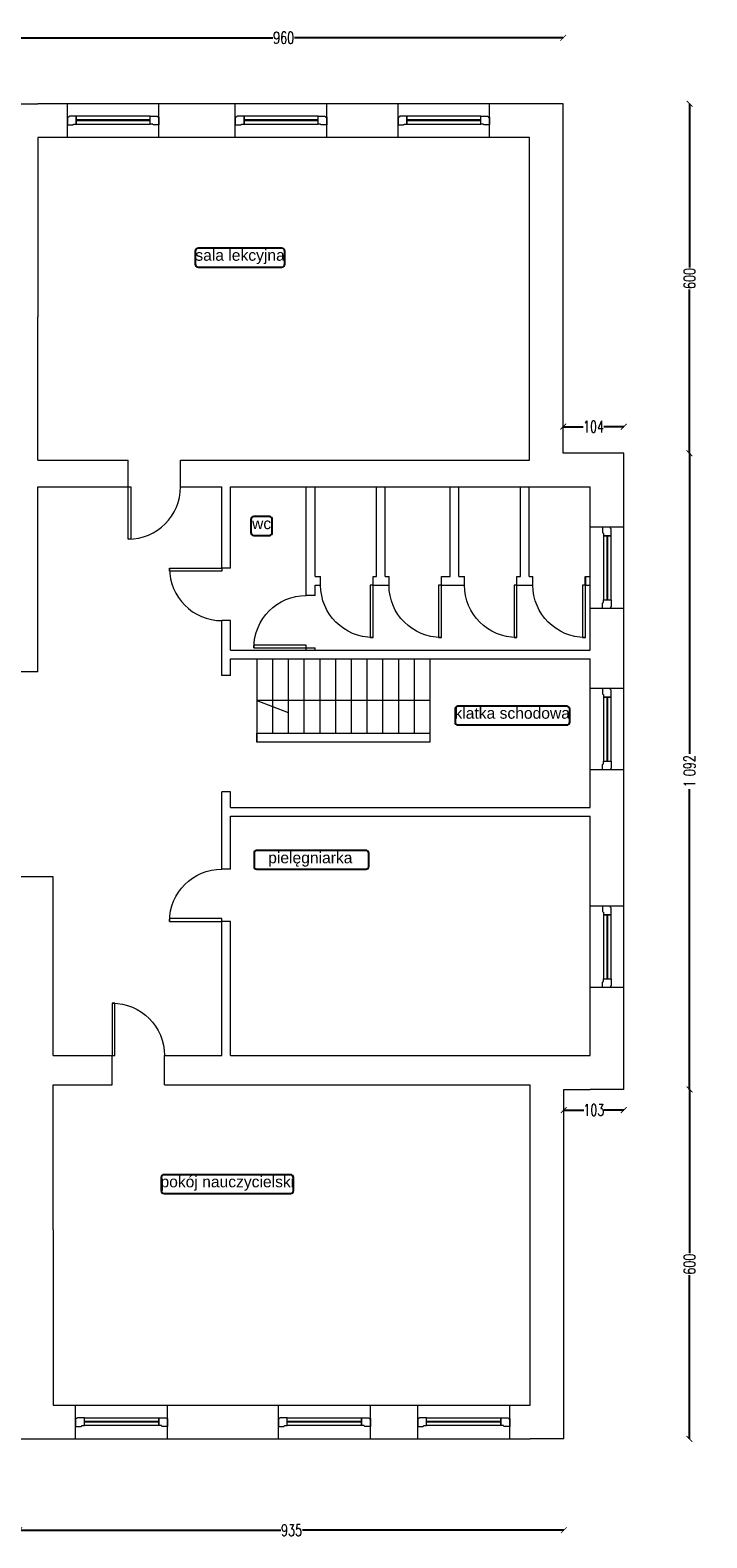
# Model space of a CAD drawing. Header units: centimetres. Extents: x -28146 to 19487, y -25160 to -2224.
# Tile 24 of 29: x 4348 to 5510, y -16206 to -13618. Entities that reach past the tile are written whole.
import ezdxf
from ezdxf.enums import TextEntityAlignment as Align

# ---------------------------------------------------------------- set-up
doc = ezdxf.new("R2010")
doc.units = ezdxf.units.CM
doc.header["$LTSCALE"] = 10
doc.linetypes.add('CONTINU', pattern=[0, 0])
for name, color, linetype, lineweight, true_color in [('IS_Okno_Drzwi', 7, 'Continuous', 9, 0x000000), ('IS_Room (Automatic)', 7, 'Continuous', 25, 0x000000), ('IS_Ściana1', 7, 'Continuous', 9, 0x000000)]:
    doc.layers.add(name, color=color, linetype=linetype, lineweight=lineweight, true_color=true_color)
doc.layers.add('Urzadzenia', color=7, linetype='CONTINU', lineweight=5)
doc.styles.add('Arial_____', font='arial.ttf')
doc.styles.add('styl1', font='simplex.shx', dxfattribs={"width": 0.7})
doc.dimstyles.new('100', dxfattribs={"dimtxt": 20, "dimasz": 10, "dimexe": 1.25, "dimexo": 0, "dimtad": 0, "dimdec": 1, "dimdsep": 46, "dimlunit": 6, "dimtxsty": 'styl1', "dimblk1": 'ARCHTICK', "dimblk2": 'ARCHTICK', "dimsah": 1, "dimcen": 5, "dimse1": 1, "dimse2": 1, "dimclrt": 256, "dimadec": 0, "dimazin": 0, "dimtfac": 1, "dimtdec": 1, "dimtmove": 0, "dimatfit": 3, "dimldrblk": 'ARCHTICK', "dimfxl": 1.25, "dimtolj": 1, "dimtzin": 0, "dimarcsym": 0})

# ---------------------------------------------------------------- blocks, each defined once
blk = doc.blocks.new('4_CoTo_OknoWScianie_1570_1910_580_150_0_15_0_0_ExportItem_1_50_0_False__87f71fa3-f148-4722-b574-2038bd8a55f3_ExportItem')
at = {"layer": 'IS_Okno_Drzwi', "lineweight": -2}
blk.add_lwpolyline([(-0.785, -0.075), (-0.69, -0.075), (-0.68, -0.065), (-0.68, -0.06), (-0.635, -0.06), (-0.635, 0.075), (-0.7525, 0.075), (-0.7625, 0.065), (-0.7625, 0.06), (-0.785, 0.06)], close=True, dxfattribs=at)
at = {"layer": 'IS_Okno_Drzwi', "lineweight": -2, "extrusion": (0, 0, -1)}
for points in [[(0.635, 0.075), (-0.635, 0.075), (-0.635, -0.06), (0.635, -0.06)], [(-0.785, -0.075), (-0.69, -0.075), (-0.68, -0.065), (-0.68, -0.06), (-0.635, -0.06), (-0.635, 0.075), (-0.7525, 0.075), (-0.7625, 0.065), (-0.7625, 0.06), (-0.785, 0.06)]]:
    blk.add_lwpolyline(points, close=True, dxfattribs=at)
at = {"layer": 'IS_Okno_Drzwi', "lineweight": -2, "extrusion": (0, 0, -1), "elevation": -0.001}
blk.add_lwpolyline([(0.635, 0.015), (-0.635, 0.015), (-0.635, 0), (0.635, 0)], close=True, dxfattribs=at)
blk = doc.blocks.new('4_CoTo_OknoWScianie_1580_1930_580_150_0_15_0_0_ExportItem_1_50_0_False__87f71fa3-f148-4722-b574-2038bd8a55f3_ExportItem')
at = {"layer": 'IS_Okno_Drzwi', "lineweight": -2}
blk.add_lwpolyline([(-0.79, -0.075), (-0.695, -0.075), (-0.685, -0.065), (-0.685, -0.06), (-0.64, -0.06), (-0.64, 0.075), (-0.7575, 0.075), (-0.7675, 0.065), (-0.7675, 0.06), (-0.79, 0.06)], close=True, dxfattribs=at)
at = {"layer": 'IS_Okno_Drzwi', "lineweight": -2, "extrusion": (0, 0, -1)}
for points in [[(0.64, 0.075), (-0.64, 0.075), (-0.64, -0.06), (0.64, -0.06)], [(-0.79, -0.075), (-0.695, -0.075), (-0.685, -0.065), (-0.685, -0.06), (-0.64, -0.06), (-0.64, 0.075), (-0.7575, 0.075), (-0.7675, 0.065), (-0.7675, 0.06), (-0.79, 0.06)]]:
    blk.add_lwpolyline(points, close=True, dxfattribs=at)
at = {"layer": 'IS_Okno_Drzwi', "lineweight": -2, "extrusion": (0, 0, -1), "elevation": -0.001}
blk.add_lwpolyline([(0.64, 0.015), (-0.64, 0.015), (-0.64, 0), (0.64, 0)], close=True, dxfattribs=at)
blk = doc.blocks.new('4_CoTo_OknoWScianie_1400_1910_580_150_0_15_0_0_ExportItem_1_50_0_False__87f71fa3-f148-4722-b574-2038bd8a55f3_ExportItem')
at = {"layer": 'IS_Okno_Drzwi', "lineweight": -2}
blk.add_lwpolyline([(-0.7, -0.075), (-0.605, -0.075), (-0.595, -0.065), (-0.595, -0.06), (-0.55, -0.06), (-0.55, 0.075), (-0.6675, 0.075), (-0.6775, 0.065), (-0.6775, 0.06), (-0.7, 0.06)], close=True, dxfattribs=at)
at = {"layer": 'IS_Okno_Drzwi', "lineweight": -2, "extrusion": (0, 0, -1)}
for points in [[(0.55, 0.075), (-0.55, 0.075), (-0.55, -0.06), (0.55, -0.06)], [(-0.7, -0.075), (-0.605, -0.075), (-0.595, -0.065), (-0.595, -0.06), (-0.55, -0.06), (-0.55, 0.075), (-0.6675, 0.075), (-0.6775, 0.065), (-0.6775, 0.06), (-0.7, 0.06)]]:
    blk.add_lwpolyline(points, close=True, dxfattribs=at)
at = {"layer": 'IS_Okno_Drzwi', "lineweight": -2, "extrusion": (0, 0, -1), "elevation": -0.001}
blk.add_lwpolyline([(0.55, 0.015), (-0.55, 0.015), (-0.55, 0), (0.55, 0)], close=True, dxfattribs=at)
blk = doc.blocks.new('4_CoTo_OknoWScianie_1400_3000_580_150_0_15_0_0_ExportItem_1_50_0_False__87f71fa3-f148-4722-b574-2038bd8a55f3_ExportItem')
at = {"layer": 'IS_Okno_Drzwi', "lineweight": -2}
blk.add_lwpolyline([(-0.7, -0.075), (-0.605, -0.075), (-0.595, -0.065), (-0.595, -0.06), (-0.55, -0.06), (-0.55, 0.075), (-0.6675, 0.075), (-0.6775, 0.065), (-0.6775, 0.06), (-0.7, 0.06)], close=True, dxfattribs=at)
at = {"layer": 'IS_Okno_Drzwi', "lineweight": -2, "extrusion": (0, 0, -1)}
for points in [[(0.55, 0.075), (-0.55, 0.075), (-0.55, -0.06), (0.55, -0.06)], [(-0.7, -0.075), (-0.605, -0.075), (-0.595, -0.065), (-0.595, -0.06), (-0.55, -0.06), (-0.55, 0.075), (-0.6675, 0.075), (-0.6775, 0.065), (-0.6775, 0.06), (-0.7, 0.06)]]:
    blk.add_lwpolyline(points, close=True, dxfattribs=at)
at = {"layer": 'IS_Okno_Drzwi', "lineweight": -2, "extrusion": (0, 0, -1), "elevation": -0.001}
blk.add_lwpolyline([(0.55, 0.015), (-0.55, 0.015), (-0.55, 0), (0.55, 0)], close=True, dxfattribs=at)
blk = doc.blocks.new('4_CoTo_DrzwiWScianie_900_2000_460_100_0_50_0_0_ExportItem_1_50_0_False__87f71fa3-f148-4722-b574-2038bd8a55f3_ExportItem')
at = {"layer": 'IS_Okno_Drzwi', "lineweight": -2, "extrusion": (0, 0, -1)}
blk.add_lwpolyline([(-0.45, 1.13), (-0.45, 0.23), (-0.4, 0.23), (-0.4, 1.13)], close=True, dxfattribs=at)
at = {"layer": 'IS_Okno_Drzwi', "lineweight": -2}
blk.add_arc((0.45, 0.23), 0.9, 90, 180, dxfattribs=at)
blk = doc.blocks.new('4_CoTo_DrzwiWScianie_900_2000_150_100_0_50_0_0_ExportItem_1_50_0_False__87f71fa3-f148-4722-b574-2038bd8a55f3_ExportItem')
at = {"layer": 'IS_Okno_Drzwi', "lineweight": -2, "extrusion": (0, 0, -1)}
blk.add_lwpolyline([(-0.45, 0.975), (-0.45, 0.075), (-0.4, 0.075), (-0.4, 0.975)], close=True, dxfattribs=at)
at = {"layer": 'IS_Okno_Drzwi', "lineweight": -2}
blk.add_arc((0.45, 0.075), 0.9, 90, 180, dxfattribs=at)
blk = doc.blocks.new('4_CoTo_DrzwiWScianie_900_2000_500_100_0_50_0_0_ExportItem_1_50_0_False__87f71fa3-f148-4722-b574-2038bd8a55f3_ExportItem')
at = {"layer": 'IS_Okno_Drzwi', "lineweight": -2, "extrusion": (0, 0, -1)}
blk.add_lwpolyline([(-0.45, 1.15), (-0.45, 0.25), (-0.4, 0.25), (-0.4, 1.15)], close=True, dxfattribs=at)
at = {"layer": 'IS_Okno_Drzwi', "lineweight": -2}
blk.add_arc((0.45, 0.25), 0.9, 90, 180, dxfattribs=at)
blk = doc.blocks.new('_ARCHTICK')
at = {"color": 0, "linetype": 'ByBlock', "const_width": 0.15}
blk.add_lwpolyline([(-0.5, -0.5), (0.5, 0.5)], dxfattribs=at)
blk = doc.blocks.new('*D540')
at = {"layer": 'Defpoints', "color": 0}
for p in [(5263.2, -13631.3), (4303.2, -13744.5), (5263.2, -13744.5)]:
    blk.add_point(p, dxfattribs=at)
at = {"layer": 'Urzadzenia', "color": 0, "lineweight": -2}
for p, q in [((4303.2, -13631.3), (4764.6, -13631.3)), ((5263.2, -13631.3), (4801.8, -13631.3))]:
    blk.add_line(p, q, dxfattribs=at)
at = {"layer": 'Urzadzenia', "color": 0, "lineweight": -2, "xscale": 10, "yscale": 10, "zscale": 10, "rotation": 180}
blk.add_blockref('_ARCHTICK', (4303.2, -13631.3), dxfattribs=at)
at = {"layer": 'Urzadzenia', "color": 0, "lineweight": -2, "xscale": 10, "yscale": 10, "zscale": 10}
blk.add_blockref('_ARCHTICK', (5263.2, -13631.3), dxfattribs=at)
at = {"layer": 'Urzadzenia', "insert": (4783.2, -13631.3), "char_height": 20, "attachment_point": 5, "style": 'styl1'}
blk.add_mtext('\\A1;960', dxfattribs=at)
blk = doc.blocks.new('*D544')
at = {"layer": 'Defpoints', "color": 0}
for p in [(5263.2, -13744.5), (5263.2, -14344.5), (5480, -14344.5)]:
    blk.add_point(p, dxfattribs=at)
at = {"layer": 'Urzadzenia', "color": 0, "lineweight": -2}
for p, q in [((5480, -13744.5), (5480, -14025.8)), ((5480, -14344.5), (5480, -14063.1))]:
    blk.add_line(p, q, dxfattribs=at)
at = {"layer": 'Urzadzenia', "color": 0, "lineweight": -2, "xscale": 10, "yscale": 10, "zscale": 10}
for p, rotation in [((5480, -13744.5), 90), ((5480, -14344.5), 270)]:
    blk.add_blockref('_ARCHTICK', p, dxfattribs=dict(at, rotation=rotation))
at = {"layer": 'Urzadzenia', "insert": (5480, -14044.5), "char_height": 20, "attachment_point": 5, "rotation": 90, "style": 'styl1'}
blk.add_mtext('\\A1;600', dxfattribs=at)
blk = doc.blocks.new('*D545')
at = {"layer": 'Defpoints', "color": 0}
for p in [(5367.2, -14344.5), (5367.2, -15436.5), (5480, -15436.5)]:
    blk.add_point(p, dxfattribs=at)
at = {"layer": 'Urzadzenia', "color": 0, "lineweight": -2}
for p, q in [((5480, -14344.5), (5480, -14860.2)), ((5480, -15436.5), (5480, -14920.8))]:
    blk.add_line(p, q, dxfattribs=at)
at = {"layer": 'Urzadzenia', "color": 0, "lineweight": -2, "xscale": 10, "yscale": 10, "zscale": 10}
for p, rotation in [((5480, -14344.5), 90), ((5480, -15436.5), 270)]:
    blk.add_blockref('_ARCHTICK', p, dxfattribs=dict(at, rotation=rotation))
at = {"layer": 'Urzadzenia', "insert": (5480, -14890.5), "char_height": 20, "attachment_point": 5, "rotation": 90, "style": 'styl1'}
blk.add_mtext('\\A1;1\xa0092', dxfattribs=at)
blk = doc.blocks.new('*D547')
at = {"layer": 'Defpoints', "color": 0}
for p in [(5264.2, -15436.5), (5480, -15436.5), (5264.2, -16036.5)]:
    blk.add_point(p, dxfattribs=at)
at = {"layer": 'Urzadzenia', "color": 0, "lineweight": -2}
for p, q in [((5480, -15436.5), (5480, -15717.8)), ((5480, -16036.5), (5480, -15755.1))]:
    blk.add_line(p, q, dxfattribs=at)
at = {"layer": 'Urzadzenia', "color": 0, "lineweight": -2, "xscale": 10, "yscale": 10, "zscale": 10}
for p, rotation in [((5480, -15436.5), 90), ((5480, -16036.5), 270)]:
    blk.add_blockref('_ARCHTICK', p, dxfattribs=dict(at, rotation=rotation))
at = {"layer": 'Urzadzenia', "insert": (5480, -15736.5), "char_height": 20, "attachment_point": 5, "rotation": 90, "style": 'styl1'}
blk.add_mtext('\\A1;600', dxfattribs=at)
blk = doc.blocks.new('*D548')
at = {"layer": 'Defpoints', "color": 0}
for p in [(5264.2, -15436.5), (5367.2, -15436.5), (5367.2, -15471.9)]:
    blk.add_point(p, dxfattribs=at)
at = {"layer": 'Urzadzenia', "color": 0, "lineweight": -2}
for p, q in [((5264.2, -15471.9), (5298.4, -15471.9)), ((5367.2, -15471.9), (5333, -15471.9))]:
    blk.add_line(p, q, dxfattribs=at)
at = {"layer": 'Urzadzenia', "color": 0, "lineweight": -2, "xscale": 10, "yscale": 10, "zscale": 10, "rotation": 180}
blk.add_blockref('_ARCHTICK', (5264.2, -15471.9), dxfattribs=at)
at = {"layer": 'Urzadzenia', "color": 0, "lineweight": -2, "xscale": 10, "yscale": 10, "zscale": 10}
blk.add_blockref('_ARCHTICK', (5367.2, -15471.9), dxfattribs=at)
at = {"layer": 'Urzadzenia', "insert": (5315.7, -15471.9), "char_height": 20, "attachment_point": 5, "style": 'styl1'}
blk.add_mtext('\\A1;103', dxfattribs=at)
blk = doc.blocks.new('*D549')
at = {"layer": 'Defpoints', "color": 0}
for p in [(5367.2, -14298.9), (5263.2, -14344.5), (5367.2, -14344.5)]:
    blk.add_point(p, dxfattribs=at)
at = {"layer": 'Urzadzenia', "color": 0, "lineweight": -2}
for p, q in [((5263.2, -14298.9), (5297.6, -14298.9)), ((5367.2, -14298.9), (5332.8, -14298.9))]:
    blk.add_line(p, q, dxfattribs=at)
at = {"layer": 'Urzadzenia', "color": 0, "lineweight": -2, "xscale": 10, "yscale": 10, "zscale": 10, "rotation": 180}
blk.add_blockref('_ARCHTICK', (5263.2, -14298.9), dxfattribs=at)
at = {"layer": 'Urzadzenia', "color": 0, "lineweight": -2, "xscale": 10, "yscale": 10, "zscale": 10}
blk.add_blockref('_ARCHTICK', (5367.2, -14298.9), dxfattribs=at)
at = {"layer": 'Urzadzenia', "insert": (5315.2, -14298.9), "char_height": 20, "attachment_point": 5, "style": 'styl1'}
blk.add_mtext('\\A1;104', dxfattribs=at)
blk = doc.blocks.new('*D550')
at = {"layer": 'Defpoints', "color": 0}
for p in [(4329.2, -16116.2), (5264.2, -16116.2), (4329.2, -16193.1)]:
    blk.add_point(p, dxfattribs=at)
at = {"layer": 'Urzadzenia', "color": 0, "lineweight": -2}
for p, q in [((4329.2, -16193.1), (4778.1, -16193.1)), ((5264.2, -16193.1), (4815.3, -16193.1))]:
    blk.add_line(p, q, dxfattribs=at)
at = {"layer": 'Urzadzenia', "color": 0, "lineweight": -2, "xscale": 10, "yscale": 10, "zscale": 10, "rotation": 180}
blk.add_blockref('_ARCHTICK', (4329.2, -16193.1), dxfattribs=at)
at = {"layer": 'Urzadzenia', "color": 0, "lineweight": -2, "xscale": 10, "yscale": 10, "zscale": 10}
blk.add_blockref('_ARCHTICK', (5264.2, -16193.1), dxfattribs=at)
at = {"layer": 'Urzadzenia', "insert": (4796.7, -16193.1), "char_height": 20, "attachment_point": 5, "style": 'styl1'}
blk.add_mtext('\\A1;935', dxfattribs=at)

msp = doc.modelspace()

# ---------------------------------------------------------------- linework, layer by layer
msp.add_line((5301.18, -14570.75, 3205.3), (5301.18, -14555.75, 3205.3))
at = {"layer": 'IS_Room (Automatic)'}
for points, elevation in [([(4636.22, -14024.78), (4780.18, -14024.78, 0.4142136), (4785.18, -14019.78), (4785.18, -13997.5, 0.4142136), (4780.18, -13992.5), (4636.22, -13992.5, 0.4142136), (4631.22, -13997.5), (4631.22, -14019.78, 0.4142136)], 20681.2), ([(4731.82, -14485.45), (4758.7, -14485.45, 0.4142136), (4763.7, -14480.45), (4763.7, -14458.18, 0.4142136), (4758.7, -14453.18), (4731.82, -14453.18, 0.4142136), (4726.82, -14458.18), (4726.82, -14480.45, 0.4142136)], 20680.9), ([(5082.42, -14810.91), (5269.39, -14810.91, 0.4142136), (5274.39, -14805.91), (5274.39, -14783.62, 0.4142136), (5269.39, -14778.62), (5082.42, -14778.62, 0.4142136), (5077.42, -14783.62), (5077.42, -14805.91, 0.4142136)], 20680.5), ([(4577.98, -15615.24), (4795.04, -15615.24, 0.4142136), (4800.04, -15610.24), (4800.04, -15587.96, 0.4142136), (4795.04, -15582.96), (4577.98, -15582.96, 0.4142136), (4572.98, -15587.96), (4572.98, -15610.24, 0.4142136)], 20681.3)]:
    msp.add_lwpolyline(points, format="xyb", close=True, dxfattribs=dict(at, elevation=elevation))
msp.add_lwpolyline([(4737.37, -15058.46), (4924.34, -15058.46, 0.4142136), (4929.34, -15053.46), (4929.34, -15031.17, 0.4142136), (4924.34, -15026.17), (4737.37, -15026.17, 0.4142136), (4732.37, -15031.17), (4732.37, -15053.46, 0.4142136)], format="xyb", close=True, dxfattribs=at)
at = {"layer": 'IS_Ściana1'}
for p, q in [((4412.19, -13802.46, 3205.3), (4412.19, -13744.46, 3205.3)), ((4569.19, -13802.46, 3205.3), (4569.19, -13744.46, 3205.3)), ((4700.22, -13802.46, 3205.3), (4700.22, -13744.46, 3205.3)), ((4857.22, -13802.46, 3205.3), (4857.22, -13744.46, 3205.3)), ((4979.69, -13802.46, 3205.3), (4979.69, -13744.46, 3205.3)), ((5136.69, -13802.46, 3205.3), (5136.69, -13744.46, 3205.3)), ((4516.07, -14402.07, 3205.3), (4516.07, -14356.07, 3205.3)), ((4606.07, -14402.07, 3205.3), (4606.07, -14356.07, 3205.3)), ((5367.22, -14471.09, 3205.3), (5309.22, -14471.09, 3205.3)), ((4692.22, -14541.78, 3205.3), (4677.22, -14541.78, 3205.3)), ((4846.66, -14570.75, -3448.59), (4846.66, -14555.75, -3448.59)), ((4936.66, -14570.75, -3448.59), (4936.66, -14555.75, -3448.59)), ((4964.08, -14570.75, -3448.59), (4964.08, -14555.75, -3448.59)), ((5054.08, -14570.75, -3448.59), (5054.08, -14555.75, -3448.59)), ((5093.77, -14570.75, -3448.59), (5093.77, -14555.75, -3448.59)), ((5183.77, -14570.75, -3448.59), (5183.77, -14555.75, -3448.59)), ((5211.18, -14570.75, -3448.59), (5211.18, -14555.75, -3448.59)), ((4837.1, -14588.71, 9945.4), (4822.1, -14588.71, 9945.4)), ((5367.22, -14611.09, 3205.3), (5309.22, -14611.09, 3205.3)), ((4692.22, -14631.78, 3205.3), (4677.22, -14631.78, 3205.3)), ((4737.13, -14697.46, 3205.3), (4737.13, -14840.58, 3205.3)), ((4764.13, -14697.46, 3205.3), (4764.13, -14824.96, 3205.3)), ((4791.13, -14697.46, 3205.3), (4791.13, -14824.96, 3205.3)), ((4818.13, -14697.46, 3205.3), (4818.13, -14824.96, 3205.3)), ((4822.1, -14678.71, 9945.4), (4837.1, -14678.71, 3205.3)), ((4845.13, -14697.46, 3205.3), (4845.13, -14824.96, 3205.3)), ((4872.13, -14697.46, 3205.3), (4872.13, -14824.96, 3205.3)), ((4899.13, -14697.46, 3205.3), (4899.13, -14824.96, 3205.3)), ((4926.13, -14697.46, 3205.3), (4926.13, -14824.96, 3205.3)), ((4953.13, -14697.46, 3205.3), (4953.13, -14824.96, 3205.3)), ((4980.13, -14697.46, 3205.3), (4980.13, -14824.96, 3205.3)), ((5007.13, -14697.46, 3205.3), (5007.13, -14824.96, 3205.3)), ((5034.13, -14697.46, 3205.3), (5034.13, -14840.58, 3205.3)), ((4692.22, -14725.86, 3205.3), (4677.22, -14725.86, 3205.3)), ((5367.22, -14748.16, 3205.3), (5309.22, -14748.16, 3205.3)), ((5034.13, -14769.02, 3205.3), (4737.13, -14769.02, 3205.3)), ((4737.13, -14769.02, 3205.3), (4791.13, -14789.53, 3205.3)), ((5367.22, -14888.16, 3205.3), (5309.22, -14888.16, 3205.3)), ((4692.22, -14925.86, 3205.3), (4677.22, -14925.86, 3205.3)), ((4692.22, -15058.23, 3205.3), (4677.22, -15058.23, 3205.3)), ((5367.22, -15121.77, 3205.3), (5309.22, -15121.77, 3205.3)), ((4692.22, -15148.23, 3205.3), (4677.22, -15148.23, 3205.3)), ((5367.22, -15261.77, 3205.3), (5309.22, -15261.77, 3205.3)), ((4488.58, -15428.46, 3205.3), (4488.58, -15378.46, 3205.3)), ((4578.58, -15428.46, 3205.3), (4578.58, -15378.46, 3205.3)), ((4426.05, -16036.46, 3205.3), (4426.05, -15978.46, 3205.3)), ((4584.05, -16036.46, 3205.3), (4584.05, -15978.46, 3205.3)), ((4774.1, -16036.46, 3205.3), (4774.1, -15978.46, 3205.3)), ((4932.1, -16036.46, 3205.3), (4932.1, -15978.46, 3205.3)), ((5013.33, -16036.46, 3205.3), (5013.33, -15978.46, 3205.3)), ((5171.33, -16036.46, 3205.3), (5171.33, -15978.46, 3205.3))]:
    msp.add_line(p, q, dxfattribs=at)
at = {"layer": 'IS_Ściana1', "extrusion": (0, 1, 0)}
for points, elevation in [([(-4303.22, 3205.3), (-4361.22, 3205.3)], -13744.46), ([(-4412.19, 3205.3), (-4361.22, 3205.3)], -13744.46), ([(-4569.19, 3205.3), (-4412.19, 3205.3)], -13744.46), ([(-4700.22, 3205.3), (-4569.19, 3205.3)], -13744.46), ([(-4857.22, 3205.3), (-4700.22, 3205.3)], -13744.46), ([(-4979.69, 3205.3), (-4857.22, 3205.3)], -13744.46), ([(-5136.69, 3205.3), (-4979.69, 3205.3)], -13744.46), ([(-5205.22, 3205.3), (-5136.69, 3205.3)], -13744.46), ([(-5263.22, 3205.3), (-5205.22, 3205.3)], -13744.46), ([(-4412.19, 3205.3), (-4361.22, 3205.3)], -13802.46), ([(-4569.19, 3205.3), (-4412.19, 3205.3)], -13802.46), ([(-4700.22, 3205.3), (-4569.19, 3205.3)], -13802.46), ([(-4857.22, 3205.3), (-4700.22, 3205.3)], -13802.46), ([(-4979.69, 3205.3), (-4857.22, 3205.3)], -13802.46), ([(-5136.69, 3205.3), (-4979.69, 3205.3)], -13802.46), ([(-5205.22, 3205.3), (-5136.69, 3205.3)], -13802.46), ([(-4361.22, 3205.3), (-4516.07, 3205.3)], -14356.07), ([(-4606.07, 3205.3), (-4677.22, 3205.3)], -14356.07), ([(-4677.22, 3205.3), (-4692.22, 3205.3)], -14356.07), ([(-4692.22, 3205.3), (-5205.22, 3205.3)], -14356.07), ([(-5309.22, 3205.3), (-5263.22, 3205.3)], -14344.46), ([(-5367.22, 3205.3), (-5309.22, 3205.3)], -14344.46), ([(-4361.22, 3205.3), (-4518.57, 9945.3)], -14402.07), ([(-4606.07, 9945.3), (-4677.22, 3205.3)], -14402.07), ([(-4692.22, 3205.3), (-5309.22, 3205.3)], -14402.07), ([(-4837.1, 3205.3), (-4846.66, 3205.3)], -14555.75), ([(-4837.1, 3205.3), (-4846.66, 3205.3)], -14570.75), ([(-4936.66, 3205.3), (-4942.64, 3205.3)], -14555.75), ([(-4936.66, 3205.3), (-4964.08, 3205.3)], -14570.75), ([(-4957.64, 3205.3), (-4964.08, 3205.3)], -14555.75), ([(-5054.08, 3205.3), (-5069.2, 3205.3)], -14555.75), ([(-5054.08, 3205.3), (-5069.2, 3205.3)], -14570.75), ([(-5069.2, 3205.3), (-5093.77, 3205.3)], -14570.75), ([(-5084.2, 3205.3), (-5093.77, 3205.3)], -14555.75), ([(-5183.77, 3205.3), (-5189.74, 3205.3)], -14555.75), ([(-5183.77, 3205.3), (-5211.18, 3205.3)], -14570.75), ([(-5204.74, 3205.3), (-5211.18, 3205.3)], -14555.75), ([(-5301.18, 3205.3), (-5308.74, 3205.3)], -14555.75), ([(-5301.18, 3205.3), (-5308.74, 3205.3)], -14570.75), ([(-4692.22, 3205.3), (-5309.22, 3205.3)], -14682.46), ([(-4692.22, 3205.3), (-5309.22, 3205.3)], -14697.46), ([(-4361.22, 3205.3), (-4303.22, 3205.3)], -14719.46), ([(-4692.22, 3205.3), (-5309.22, 3205.3)], -14952.46), ([(-4692.22, 3205.3), (-5309.22, 3205.3)], -14967.46), ([(-4387.22, 3205.3), (-4329.22, 3205.3)], -15071.38), ([(-4387.22, 3205.3), (-4488.58, 3205.3)], -15378.46), ([(-4578.58, 3205.3), (-4677.22, 3205.3)], -15378.46), ([(-4692.22, 3205.3), (-5206.22, 3205.3)], -15378.46), ([(-5206.22, 3205.3), (-5309.22, 3205.3)], -15378.46), ([(-4387.22, 3205.3), (-4488.58, 3205.3)], -15428.46), ([(-4578.58, 3205.3), (-4677.22, 3205.3)], -15428.46), ([(-4677.22, 3205.3), (-4692.22, 3205.3)], -15428.46), ([(-4692.22, 3205.3), (-5206.22, 3205.3)], -15428.46), ([(-5264.22, 3205.3), (-5309.22, 3205.3)], -15436.46), ([(-5367.22, 3205.3), (-5309.22, 3205.3)], -15436.46), ([(-4387.22, 3205.3), (-4426.05, 3205.3)], -15978.46), ([(-4426.05, 3205.3), (-4584.05, 3205.3)], -15978.46), ([(-4584.05, 3205.3), (-4774.1, 3205.3)], -15978.46), ([(-4774.1, 3205.3), (-4932.1, 3205.3)], -15978.46), ([(-4932.1, 3205.3), (-5013.33, 3205.3)], -15978.46), ([(-5013.33, 3205.3), (-5171.33, 3205.3)], -15978.46), ([(-5171.33, 3205.3), (-5206.22, 3205.3)], -15978.46), ([(-4329.22, 3205.3), (-4387.22, 3205.3)], -16036.46), ([(-4387.22, 3205.3), (-4426.05, 3205.3)], -16036.46), ([(-4426.05, 3205.3), (-4584.05, 3205.3)], -16036.46), ([(-4584.05, 3205.3), (-4774.1, 3205.3)], -16036.46), ([(-4774.1, 3205.3), (-4932.1, 3205.3)], -16036.46), ([(-4932.1, 3205.3), (-5013.33, 3205.3)], -16036.46), ([(-5013.33, 3205.3), (-5171.33, 3205.3)], -16036.46), ([(-5171.33, 3205.3), (-5206.22, 3205.3)], -16036.46), ([(-5264.22, 3205.3), (-5206.22, 3205.3)], -16036.46)]:
    msp.add_lwpolyline(points, dxfattribs=dict(at, elevation=elevation))
at = {"layer": 'IS_Ściana1', "extrusion": (1, 0, 0)}
for points, elevation in [([(-14344.46, 3205.3), (-13744.46, 3205.3)], 5263.22), ([(-13802.46, 3205.3), (-14110.11, 3205.3)], 4361.22), ([(-14356.07, 3205.3), (-13802.46, 3205.3)], 5205.22), ([(-14356.07, 3205.3), (-14110.11, 3205.3)], 4361.22), ([(-14471.09, 3205.3), (-14344.46, 3205.3)], 5367.22), ([(-14719.46, 3205.3), (-14402.07, 3205.3)], 4361.22), ([(-14541.78, 3205.3), (-14402.07, 3205.3)], 4677.22), ([(-14541.78, 3205.3), (-14402.07, 3205.3)], 4692.22), ([(-14541.78, 3205.3), (-14402.07, 3205.3)], 4822.1), ([(-14541.78, 3205.3), (-14402.07, 3205.3)], 4837.1), ([(-14555.75, 3205.3), (-14402.07, 3205.3)], 4837.1), ([(-14555.75, 3378.3), (-14402.07, 3378.3)], 4837.1), ([(-14555.75, 3205.3), (-14402.07, 3205.3)], 4957.64), ([(-14555.75, 3378.3), (-14402.07, 3378.3)], 4957.64), ([(-14555.75, 3551.3), (-14402.07, 3551.3)], 4957.64), ([(-14555.75, 3205.3), (-14402.07, 3205.3)], 5084.2), ([(-14555.75, 3378.3), (-14402.07, 3378.3)], 5084.2), ([(-14555.75, 3551.3), (-14402.07, 3551.3)], 5084.2), ([(-14555.75, 3205.3), (-14402.07, 3205.3)], 5204.74), ([(-14555.75, 3378.3), (-14402.07, 3378.3)], 5204.74), ([(-14555.75, 3551.3), (-14402.07, 3551.3)], 5204.74), ([(-14471.09, 3205.3), (-14402.46, 3205.3)], 5309.22), ([(-14611.09, 3205.3), (-14471.09, 3205.3)], 5309.22), ([(-14611.09, 3205.3), (-14471.09, 3205.3)], 5367.22), ([(-14588.71, 3205.3), (-14541.78, 3205.3)], 4822.1), ([(-14588.71, 3205.3), (-14570.75, 3205.3)], 4837.1), ([(-14682.46, 3205.3), (-14611.09, 3205.3)], 5309.22), ([(-14682.46, 3205.3), (-14611.09, 3205.3)], 5367.22), ([(-14682.46, 3205.3), (-14631.78, 3205.3)], 4677.22), ([(-14682.46, 3205.3), (-14631.78, 3205.3)], 4692.22), ([(-14682.46, 3205.3), (-14673.71, 3205.3)], 4822.1), ([(-14697.46, 3205.3), (-14682.46, 3205.3)], 4677.22), ([(-14725.86, 3205.3), (-14697.46, 3205.3)], 4677.22), ([(-14725.86, 3205.3), (-14697.46, 3205.3)], 4692.22), ([(-14682.46, 3205.3), (-14678.71, 3205.3)], 4837.1), ([(-14748.16, 3205.3), (-14697.46, 3205.3)], 5309.22), ([(-14697.46, 3205.3), (-14682.46, 3205.3)], 5367.22), ([(-14748.16, 3205.3), (-14697.46, 3205.3)], 5367.22), ([(-14888.16, 3205.3), (-14748.16, 3205.3)], 5309.22), ([(-14888.16, 3205.3), (-14748.16, 3205.3)], 5367.22), ([(-14952.46, 3205.3), (-14888.16, 3205.3)], 5309.22), ([(-14952.46, 3205.3), (-14888.16, 3205.3)], 5367.22), ([(-14952.46, 3205.3), (-14925.86, 3205.3)], 4677.22), ([(-14952.46, 3205.3), (-14925.86, 3205.3)], 4692.22), ([(-14967.46, 3205.3), (-14952.46, 3205.3)], 4677.22), ([(-14967.46, 3205.3), (-14952.46, 3205.3)], 5367.22), ([(-15058.23, 3205.3), (-14967.46, 3205.3)], 4677.22), ([(-15058.23, 3205.3), (-14967.46, 3205.3)], 4692.22), ([(-15121.77, 3205.3), (-14967.46, 3205.3)], 5309.22), ([(-15121.77, 3205.3), (-14967.46, 3205.3)], 5367.22), ([(-15378.46, 3205.3), (-15071.38, 3205.3)], 4387.22), ([(-15261.77, 3205.3), (-15121.77, 3205.3)], 5309.22), ([(-15261.77, 3205.3), (-15121.77, 3205.3)], 5367.22), ([(-15378.46, 3205.3), (-15148.23, 3205.3)], 4677.22), ([(-15378.46, 3205.3), (-15148.23, 3205.3)], 4692.22), ([(-15378.46, 3205.3), (-15261.77, 3205.3)], 5309.22), ([(-15436.46, 3205.3), (-15261.77, 3205.3)], 5367.22), ([(-15677.46, 3205.3), (-15428.46, 3205.3)], 4387.22), ([(-15978.46, 3205.3), (-15428.46, 3205.3)], 5206.22), ([(-16036.46, 3205.3), (-15436.46, 3205.3)], 5264.22), ([(-15677.46, 3205.3), (-15978.46, 3205.3)], 4387.22)]:
    msp.add_lwpolyline(points, dxfattribs=dict(at, elevation=elevation))
at = {"layer": 'IS_Ściana1', "elevation": 3205.3}
for points in [[(4942.64, -14555.75), (4942.64, -14402.07)], [(5069.2, -14555.75), (5069.2, -14402.07)], [(5189.74, -14555.75), (5189.74, -14402.07)], [(5309.22, -14555.75), (5309.22, -14402.07)]]:
    msp.add_lwpolyline(points, dxfattribs=at)
msp.add_lwpolyline([(4737.13, -14824.96), (5034.13, -14824.96), (5034.13, -14840.58), (4737.13, -14840.58)], close=True, dxfattribs=at)

# ---------------------------------------------------------------- block references
at = {"layer": 'IS_Okno_Drzwi', "yscale": 100, "zscale": 100}
for name, p, xscale in [('4_CoTo_OknoWScianie_1570_1910_580_150_0_15_0_0_ExportItem_1_50_0_False__87f71fa3-f148-4722-b574-2038bd8a55f3_ExportItem', (4490.69, -13773.46, 9936.4), -100), ('4_CoTo_OknoWScianie_1570_1910_580_150_0_15_0_0_ExportItem_1_50_0_False__87f71fa3-f148-4722-b574-2038bd8a55f3_ExportItem', (4778.72, -13773.46, 9936.5), -100), ('4_CoTo_OknoWScianie_1570_1910_580_150_0_15_0_0_ExportItem_1_50_0_False__87f71fa3-f148-4722-b574-2038bd8a55f3_ExportItem', (5058.19, -13773.46, 9936.6), -100), ('4_CoTo_DrzwiWScianie_900_2000_500_100_0_50_0_0_ExportItem_1_50_0_False__87f71fa3-f148-4722-b574-2038bd8a55f3_ExportItem', (4533.58, -15403.46, 9945.7), -100), ('4_CoTo_OknoWScianie_1580_1930_580_150_0_15_0_0_ExportItem_1_50_0_False__87f71fa3-f148-4722-b574-2038bd8a55f3_ExportItem', (4505.05, -16007.46, 9939.2), 100), ('4_CoTo_OknoWScianie_1580_1930_580_150_0_15_0_0_ExportItem_1_50_0_False__87f71fa3-f148-4722-b574-2038bd8a55f3_ExportItem', (4853.1, -16007.46, 9939.3), 100), ('4_CoTo_OknoWScianie_1580_1930_580_150_0_15_0_0_ExportItem_1_50_0_False__87f71fa3-f148-4722-b574-2038bd8a55f3_ExportItem', (5092.33, -16007.46, 9939.4), 100)]:
    msp.add_blockref(name, p, dxfattribs=dict(at, xscale=xscale))
for name, p, xscale, rotation in [('4_CoTo_DrzwiWScianie_900_2000_460_100_0_50_0_0_ExportItem_1_50_0_False__87f71fa3-f148-4722-b574-2038bd8a55f3_ExportItem', (4561.07, -14379.07, 9945.3), 100, 180), ('4_CoTo_OknoWScianie_1400_1910_580_150_0_15_0_0_ExportItem_1_50_0_False__87f71fa3-f148-4722-b574-2038bd8a55f3_ExportItem', (5338.22, -14541.09, 9939.6), -100, 270), ('4_CoTo_DrzwiWScianie_900_2000_150_100_0_50_0_0_ExportItem_1_50_0_False__87f71fa3-f148-4722-b574-2038bd8a55f3_ExportItem', (4684.72, -14586.78, 9945.4), 100, 90), ('4_CoTo_DrzwiWScianie_900_2000_150_100_0_50_0_0_ExportItem_1_50_0_False__87f71fa3-f148-4722-b574-2038bd8a55f3_ExportItem', (4891.66, -14563.25, 3205.3), -100, 180), ('4_CoTo_DrzwiWScianie_900_2000_150_100_0_50_0_0_ExportItem_1_50_0_False__87f71fa3-f148-4722-b574-2038bd8a55f3_ExportItem', (5009.08, -14563.25, 3205.3), -100, 180), ('4_CoTo_DrzwiWScianie_900_2000_150_100_0_50_0_0_ExportItem_1_50_0_False__87f71fa3-f148-4722-b574-2038bd8a55f3_ExportItem', (5138.77, -14563.25, 3205.3), -100, 180), ('4_CoTo_DrzwiWScianie_900_2000_150_100_0_50_0_0_ExportItem_1_50_0_False__87f71fa3-f148-4722-b574-2038bd8a55f3_ExportItem', (5256.18, -14563.25, 3205.3), -100, 180), ('4_CoTo_OknoWScianie_1400_3000_580_150_0_15_0_0_ExportItem_1_50_0_False__87f71fa3-f148-4722-b574-2038bd8a55f3_ExportItem', (5338.22, -14818.16, 9939.7), -100, 270), ('4_CoTo_DrzwiWScianie_900_2000_150_100_0_50_0_0_ExportItem_1_50_0_False__87f71fa3-f148-4722-b574-2038bd8a55f3_ExportItem', (4684.72, -15103.23, 9945.5), -100, 89.99999999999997), ('4_CoTo_OknoWScianie_1400_1910_580_150_0_15_0_0_ExportItem_1_50_0_False__87f71fa3-f148-4722-b574-2038bd8a55f3_ExportItem', (5338.22, -15191.77, 9939.5), -100, 270)]:
    msp.add_blockref(name, p, dxfattribs=dict(at, xscale=xscale, rotation=rotation))
at = {"layer": 'IS_Ściana1', "xscale": -100, "yscale": 100, "zscale": 100, "rotation": 89.99999999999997}
msp.add_blockref('4_CoTo_DrzwiWScianie_900_2000_150_100_0_50_0_0_ExportItem_1_50_0_False__87f71fa3-f148-4722-b574-2038bd8a55f3_ExportItem', (4829.6, -14633.71, 9945.4), dxfattribs=at)

# ---------------------------------------------------------------- texts
at = {"layer": 'IS_Room (Automatic)', "style": 'Arial_____'}
for s, p in [('sala lekcyjna', (4708.35, -14019.78, 20681.2)), ('wc', (4745.35, -14480.45, 20680.9)), ('klatka schodowa', (5175.59, -14805.91, 20680.5)), ('pielęgniarka', (4828.99, -15054.05, 20681.5)), ('pokój nauczycielski', (4686.54, -15610.24, 20681.3))]:
    msp.add_text(s, height=19.2, dxfattribs=at).set_placement(p, align=Align.BOTTOM_CENTER)

# ---------------------------------------------------------------- dimensions: what is measured, and where the dimension line sits
at = {"layer": 'Urzadzenia'}
for base, p1, p2, picture, middle in [((5263.22, -13631.3), (4303.22, -13744.46, 3205.3), (5263.22, -13744.46, 3205.3), '*D540', (4783.22, -13631.3)), ((5367.22, -14298.94), (5263.22, -14344.46), (5367.22, -14344.46), '*D549', (5315.22, -14298.94)), ((5367.22, -15471.91), (5264.22, -15436.46), (5367.22, -15436.46), '*D548', (5315.72, -15471.91)), ((4329.22, -16193.12), (5264.22, -16116.22), (4329.22, -16116.22, 3205.3), '*D550', (4796.72, -16193.12))]:
    dim = msp.add_linear_dim(base=base, p1=p1, p2=p2, dimstyle='100', dxfattribs=at)
    dim.commit()
    dim.dimension.update_dxf_attribs({"geometry": picture, "text_midpoint": middle})
for base, p1, p2, picture, middle in [((5479.95, -14344.46), (5263.22, -13744.46), (5263.22, -14344.46, 3205.3), '*D544', (5479.95, -14044.46)), ((5479.95, -15436.46), (5367.22, -14344.46, 3205.3), (5367.22, -15436.46, 3205.3), '*D545', (5479.95, -14890.46)), ((5479.95, -15436.46), (5264.22, -16036.46, 3205.3), (5264.22, -15436.46, 3205.3), '*D547', (5479.95, -15736.46))]:
    dim = msp.add_linear_dim(base=base, p1=p1, p2=p2, angle=90, dimstyle='100', dxfattribs=at)
    dim.commit()
    dim.dimension.update_dxf_attribs({"geometry": picture, "text_midpoint": middle})

doc.saveas('drawing.dxf')
